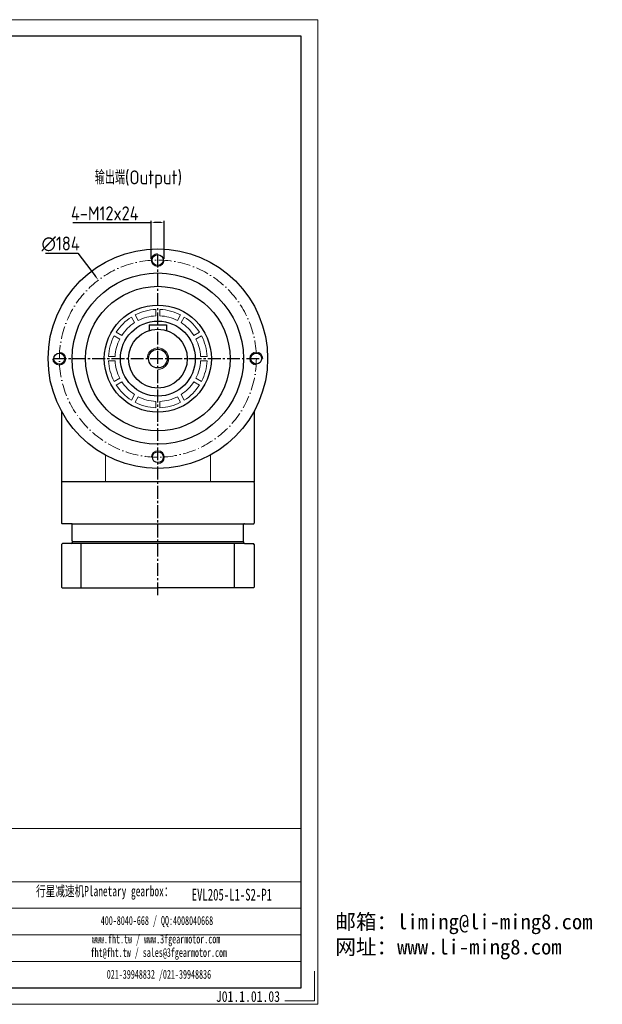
# Model space of a CAD drawing. Header units: millimetres. Extents: x 7057 to 8622, y -524 to 396.
# Tile 7 of 7: x 8078 to 8622, y -524 to 396. Entities that reach past the tile are written whole.
import ezdxf

# ---------------------------------------------------------------- set-up
doc = ezdxf.new("R2010")
doc.units = ezdxf.units.MM
doc.linetypes.add('ACAD_ISO10W100', pattern=[18, 12, -3, 0, -3])
doc.linetypes.add('点画线', pattern=[18, 12, -2, 2, -2])
for name, color, linetype, lineweight in [('6文字层', 3, 'Continuous', 35), ('SLD-0', 7, 'Continuous', 18), ('中心线层', 7, 'ACAD_ISO10W100', 0), ('图框_外框线', 7, 'Continuous', 18), ('粗实线', 7, 'Continuous', 40), ('细实线', 7, 'Continuous', 18)]:
    doc.layers.add(name, color=color, linetype=linetype, lineweight=lineweight)
doc.layers.add('7中心线层', color=7, linetype='点画线')
doc.layers.add('标注线', color=7, linetype='Continuous')
doc.styles.add('工程字', font='gbenor.shx', dxfattribs={"bigfont": 'gbcbig.shx'})
doc.styles.add('标准', font='arial.ttf', dxfattribs={"width": 0.667})
doc.styles.add('样式 1', font='txt', dxfattribs={"width": 0.8})
doc.dimstyles.new('ISO-25-1', dxfattribs={"dimtxt": 11, "dimasz": 5, "dimexe": 1.25, "dimexo": 1, "dimgap": 2, "dimtad": 1, "dimtoh": 1, "dimtxsty": '工程字', "dimcen": 2, "dimadec": 0, "dimazin": 0, "dimtfac": 1, "dimtmove": 0, "dimatfit": 3, "dimfxl": 1, "dimarcsym": 0})
doc.dimstyles.new('ISO-25-6', dxfattribs={"dimtxt": 13, "dimasz": 3, "dimexe": 1.6, "dimexo": 1.3, "dimgap": 2, "dimtad": 1, "dimtih": 1, "dimtoh": 1, "dimdec": 3, "dimtxsty": '工程字', "dimcen": 2.5, "dimadec": 0, "dimazin": 0, "dimtfac": 1, "dimtdec": 3, "dimtmove": 0, "dimatfit": 3, "dimfxl": 1, "dimarcsym": 0})

# ---------------------------------------------------------------- blocks, each defined once
blk = doc.blocks.new('*D31')
at = {"layer": '6文字层', "color": 0, "lineweight": -2}
for p, q in [((8127.78, 206.34), (8189.36, 206.34)), ((8189.36, 206.34), (8200.96, 206.34)), ((8200.96, 172.33), (8200.96, 207.94)), ((8209.96, 206.34), (8203.96, 206.34)), ((8212.96, 172.33), (8212.96, 207.94))]:
    blk.add_line(p, q, dxfattribs=at)
at = {"layer": '6文字层', "color": 0}
for points in [[(8203.96, 206.84), (8203.96, 205.84), (8200.96, 206.34)], [(8209.96, 205.84), (8209.96, 206.84), (8212.96, 206.34)]]:
    blk.add_solid(points, dxfattribs=at)
at = {"layer": 'Defpoints', "color": 0}
for p in [(8200.96, 206.34), (8200.96, 171.03), (8212.96, 171.03)]:
    blk.add_point(p, dxfattribs=at)
at = {"layer": '6文字层', "color": 0, "insert": (8157.57, 214.84), "char_height": 13, "attachment_point": 5, "style": '工程字'}
blk.add_mtext('4-M12x24', dxfattribs=at)
blk = doc.blocks.new('*D32')
at = {"layer": '6文字层', "color": 0, "lineweight": -2}
for p, q in [((8102.27, 177.77), (8132.44, 177.77)), ((8132.44, 177.77), (8148.55, 156.51)), ((8205.15, 79.21), (8209.15, 79.21)), ((8207.15, 77.21), (8207.15, 81.21))]:
    blk.add_line(p, q, dxfattribs=at)
at = {"layer": '6文字层', "color": 0}
blk.add_solid([(8147.89, 156.01), (8149.22, 157.02), (8151.57, 152.53)], dxfattribs=at)
at = {"layer": 'Defpoints', "color": 0}
for p in [(8151.57, 152.53), (8262.72, 5.9)]:
    blk.add_point(p, dxfattribs=at)
at = {"layer": '6文字层', "color": 0, "insert": (8116.35, 186.27), "char_height": 13, "attachment_point": 5, "style": '工程字'}
blk.add_mtext('∅184', dxfattribs=at)

msp = doc.modelspace()

# ---------------------------------------------------------------- linework, layer by layer
at = {"color": 7, "linetype": 'Continuous', "lineweight": 15}
for p, q in [((8158.1834, -10.7867), (8158.1834, -35.7867)), ((8256.2905, -10.7867), (8256.2905, -35.7867))]:
    msp.add_line(p, q, dxfattribs=at)
at = {"layer": '7中心线层'}
for p, q in [((8207.237, -141.6438), (8207.237, 177.6079)), ((8109.847, 79.2133), (8304.447, 79.2133))]:
    msp.add_line(p, q, dxfattribs=at)
at = {"layer": '中心线层', "color": 0, "lineweight": 13}
msp.add_circle((8207.147, 79.2133), 92, dxfattribs=at)
at = {"layer": '图框_外框线'}
for p, q in [((7171.6261, -359.5219), (8341.1594, -359.5219)), ((7171.6261, -409.0939), (8341.1594, -409.0939)), ((7283.7048, -433.8799), (8341.1594, -433.8799)), ((7283.7048, -458.6659), (8341.1594, -458.6659)), ((7283.7048, -483.4519), (8341.1594, -483.4519))]:
    msp.add_line(p, q, dxfattribs=at)
at = {"layer": '图框_外框线', "color": 3}
msp.add_lwpolyline([(7056.8062, -523.5483), (8356.6335, -523.5483), (8356.6335, 395.6153), (7056.8062, 395.6153)], close=True, dxfattribs=at)
at = {"layer": '图框_外框线', "color": 3, "lineweight": 25}
msp.add_lwpolyline([(7134.1769, -508.0742), (8341.1594, -508.0742), (8341.1594, 380.1411), (7134.1769, 380.1411)], close=True, dxfattribs=at)
at = {"layer": '图框_外框线', "color": 3}
msp.add_lwpolyline([(8353.5387, -492.6001), (8353.5387, -520.4535), (8325.6852, -520.4535)], dxfattribs=at)
at = {"layer": '粗实线', "color": 0, "lineweight": 30}
for p, q in [((8199.147, 110.7133), (8199.147, 105.5239)), ((8199.147, 110.7133), (8215.147, 110.7133)), ((8215.147, 110.7133), (8215.147, 105.5239))]:
    msp.add_line(p, q, dxfattribs=at)
at = {"layer": '粗实线', "lineweight": 30}
for p, q in [((8117.237, 29.995), (8117.237, -35.8767)), ((8297.237, 30.3252), (8297.237, -35.8767)), ((8117.737, -35.8767), (8117.237, -36.3767)), ((8117.737, -35.8767), (8117.237, -35.8767)), ((8117.237, -36.3767), (8117.237, -74.3767)), ((8297.237, -35.8767), (8117.737, -35.8767)), ((8297.237, -36.3767), (8296.737, -35.8767)), ((8297.237, -36.3767), (8297.237, -74.3767)), ((8117.237, -74.3767), (8117.737, -74.8767)), ((8126.437, -74.8767), (8117.737, -74.8767)), ((8126.437, -74.8767), (8288.037, -74.8767)), ((8127.237, -90.8767), (8127.237, -75.6767)), ((8287.237, -90.8767), (8287.237, -75.6767)), ((8288.037, -74.8767), (8296.737, -74.8767)), ((8296.737, -74.8767), (8297.237, -74.3767)), ((8127.737, -91.3767), (8127.237, -90.8767)), ((8127.237, -91.8767), (8127.737, -91.3767)), ((8127.237, -91.8767), (8127.237, -91.8767)), ((8127.237, -91.8767), (8127.237, -92.5767)), ((8127.737, -91.3767), (8286.737, -91.3767)), ((8286.737, -91.3767), (8287.237, -90.8767)), ((8287.237, -91.8767), (8286.737, -91.3767)), ((8287.237, -91.8767), (8287.237, -91.8767)), ((8287.237, -91.8767), (8287.237, -92.5767)), ((8117.237, -94.1767), (8118.037, -93.3767)), ((8117.237, -94.1767), (8117.237, -134.0767)), ((8126.437, -93.3767), (8118.037, -93.3767)), ((8288.037, -93.3767), (8126.437, -93.3767)), ((8135.6479, -134.8767), (8135.6479, -93.3767)), ((8278.8261, -134.8767), (8278.8261, -93.3767)), ((8288.037, -93.3767), (8296.437, -93.3767)), ((8297.237, -94.1767), (8296.437, -93.3767)), ((8297.237, -94.1767), (8297.237, -134.0767)), ((8117.237, -134.0767), (8118.037, -134.8767)), ((8118.037, -134.8767), (8207.237, -134.8767)), ((8296.437, -134.8767), (8207.237, -134.8767)), ((8297.237, -134.0767), (8296.437, -134.8767))]:
    msp.add_line(p, q, dxfattribs=at)
at = {"layer": '粗实线', "color": 0, "lineweight": 30}
for centre, radius in [((8207.147, 79.2133), 102.5), ((8206.967, 171.2133), 5.125), ((8207.147, 79.2133), 80), ((8207.147, 79.2133), 67.5), ((8207.147, 79.2133), 50), ((8207.147, 79.2133), 35), ((8207.147, 79.2133), 27.5), ((8115.057, 79.1233), 5.125), ((8207.147, 79.2133), 8.75), ((8299.057, 79.3033), 5.125), ((8207.147, -12.7867), 5.125)]:
    msp.add_circle(centre, radius, dxfattribs=at)
at = {"layer": '粗实线', "lineweight": 30}
for centre, start, end in [((8126.437, -75.6767), 0, 90), ((8288.037, -75.6767), 90, 180), ((8126.437, -92.5767), 270, 0), ((8288.037, -92.5767), 180, 270)]:
    msp.add_arc(centre, 0.8, start, end, dxfattribs=at)
at = {"layer": '细实线', "color": 0}
for p, q in [((8185.9008, 120.0128), (8188.9041, 114.8109)), ((8205.147, 125.1698), (8205.147, 119.1632)), ((8209.147, 125.1698), (8209.147, 119.1632)), ((8228.3932, 120.0128), (8225.3899, 114.8109)), ((8182.4367, 118.0128), (8185.44, 112.8109)), ((8231.8573, 118.0128), (8228.854, 112.8109)), ((8168.3475, 103.9236), (8173.5493, 100.9203)), ((8245.9465, 103.9236), (8240.7447, 100.9203)), ((8166.3475, 100.4595), (8171.5493, 97.4562)), ((8247.9465, 100.4595), (8242.7447, 97.4562)), ((8161.1905, 81.2133), (8167.197, 81.2133)), ((8161.1905, 77.2133), (8167.197, 77.2133)), ((8253.1035, 81.2133), (8247.097, 81.2133)), ((8253.1035, 77.2133), (8247.097, 77.2133)), ((8166.3475, 57.9671), (8171.5493, 60.9703)), ((8168.3475, 54.503), (8173.5493, 57.5062)), ((8245.9465, 54.503), (8240.7447, 57.5062)), ((8247.9465, 57.9671), (8242.7447, 60.9703)), ((8182.4367, 40.4138), (8185.44, 45.6156)), ((8185.9008, 38.4138), (8188.9041, 43.6156)), ((8205.147, 33.2568), (8205.147, 39.2633)), ((8209.147, 33.2568), (8209.147, 39.2633)), ((8228.3932, 38.4138), (8225.3899, 43.6156)), ((8231.8573, 40.4138), (8228.854, 45.6156))]:
    msp.add_line(p, q, dxfattribs=at)
at = {"layer": '细实线', "lineweight": 13}
for centre, start, end in [((8206.967, 171.2133), 90, 0), ((8115.057, 79.1233), 180, 90), ((8299.057, 79.3033), 0, 270), ((8207.147, -12.7867), 270, 180)]:
    msp.add_arc(centre, 6, start, end, dxfattribs=at)
at = {"layer": '细实线', "color": 0}
for radius, start, end in [(46, 92.4919064, 117.5080936), (46, 62.4919064, 87.5080936), (46, 122.4919064, 147.5080936), (40, 122.865984, 147.134016), (40, 92.865984, 117.134016), (40, 62.865984, 87.134016), (40, 32.865984, 57.134016), (46, 32.4919064, 57.5080936), (46, 152.4919064, 177.5080936), (40, 152.865984, 177.134016), (40, 2.865984, 27.134016), (46, 2.4919064, 27.5080936), (46, 182.4919064, 207.5080936), (40, 182.865984, 207.134016), (40, 332.865984, 357.134016), (46, 332.4919064, 357.5080936), (40, 212.865984, 237.134016), (40, 302.865984, 327.134016), (46, 212.4919064, 237.5080936), (46, 302.4919064, 327.5080936), (46, 242.4919064, 267.5080936), (40, 242.865984, 267.134016), (40, 272.865984, 297.134016), (46, 272.4919064, 297.5080936)]:
    msp.add_arc((8207.147, 79.2133), radius, start, end, dxfattribs=at)
at = {"layer": '细实线', "color": 0, "lineweight": 13}
msp.add_arc((8207.147, 79.2133), 10, 270, 180, dxfattribs=at)

# ---------------------------------------------------------------- texts
at = {"layer": '6文字层', "insert": (8261.3717, -511.2607), "char_height": 10, "width": 43.304423, "attachment_point": 1, "style": '样式 1'}
msp.add_mtext('J01.1.01.03', dxfattribs=at)
at = {"layer": 'SLD-0', "color": 1, "attachment_point": 2, "style": '标准'}
for s, insert, char_height, width in [('{\\fSimSun|b1|i0|c134|p2;  \\H1.1667x;行星减速机Planetary gearbox\\fSimSun|b0|i0|c134|p2;：}', (8153.7884, -413.0256), 8.262, 152.55073), ('\\pxt3.75;{\\fSimSun|b1|i0|c134|p2;\\C256;EVL205-L1-S2-P1}', (8276.2766, -415.6579), 11.016, 105.66011), ('{\\fSimSun|b1|i0|c134|p2;400-8040-668 / QQ:4008040668}', (8206.3063, -441.2213), 8.262, 184.401075), ('{\\fSimSun|b1|i0|c134|p2;www.fht.tw / www.3fgearmotor.com }', (8205.5445, -458.4299), 8.262, 139.279784), ('\\pxt12;{\\fSimSun|b1|i0|c134|p2;fht@fht.tw / sales@3fgearmotor.com }', (8208.0624, -471.0107), 8.262, 175.553684), ('{\\fSimSun|b1|i0|c134|p2;021-39948832 /021-39948836 }', (8208.1488, -491.4273), 8.262, 105.66011)]:
    msp.add_mtext(s, dxfattribs=dict(at, insert=insert, char_height=char_height, width=width))
at = {"layer": 'SLD-0', "color": 1, "insert": (8505.1394, -439.4089), "char_height": 14.112604, "width": 264.422281, "attachment_point": 2}
msp.add_mtext('\\pxql,t6;{\\fSimHei|b0|i0|c134|p2;邮箱：liming@li-ming8.com\\P网址：www.li-ming8.com}', dxfattribs=at)
at = {"layer": '标注线', "color": 0, "insert": (8148.3594, 254.9269), "char_height": 13, "width": 179.317084, "attachment_point": 1, "style": '工程字'}
msp.add_mtext('输出端(Output)', dxfattribs=at)

# ---------------------------------------------------------------- dimensions: what is measured, and where the dimension line sits
at = {"layer": '6文字层'}
dim = msp.add_linear_dim(base=(8200.9642, 206.337), p1=(8212.9642, 171.0292), p2=(8200.9642, 171.0292), text='4-M12x24', dimstyle='ISO-25-6', override={"dimtxt": 13, "dimtxsty": '工程字'}, dxfattribs=at)
dim.commit()
dim.dimension.update_dxf_attribs({"geometry": '*D31', "text_midpoint": (8157.567, 206.337), "dimtype": 160})
dim = msp.add_diameter_dim_2p(p1=(8262.7225, 5.8964), p2=(8151.5714, 152.5301), dimstyle='ISO-25-1', override={"dimtxt": 13, "dimtxsty": '工程字', "dimse2": 1, "dimsd2": 1, "dimtofl": 0, "dimatfit": 0}, dxfattribs=at)
dim.commit()
dim.dimension.update_dxf_attribs({"geometry": '*D32', "text_midpoint": (8116.3546, 177.7715), "dimtype": 163})

doc.saveas('drawing.dxf')
